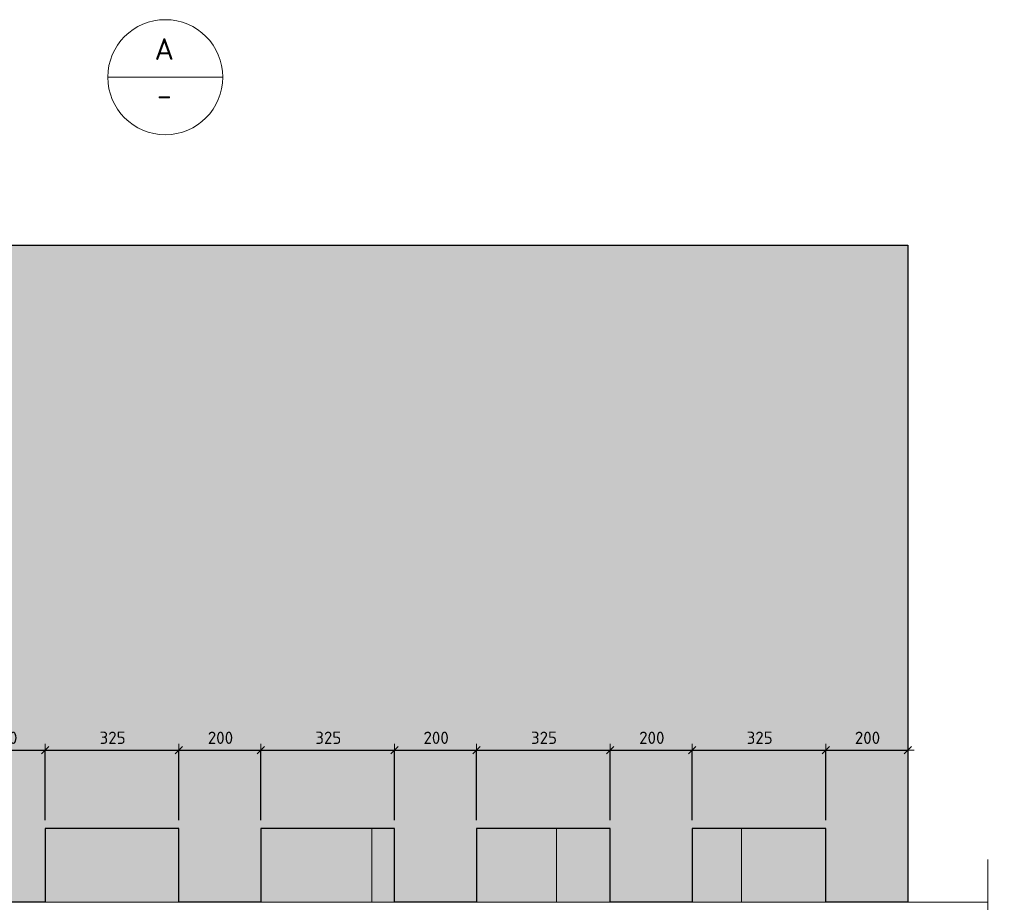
# Model space of a CAD drawing. Header units: metres. Extents: x -38 to 93, y -15 to 21.
# Tile 37 of 152: x 74.74 to 77.14, y -5.85 to -3.7. Entities that reach past the tile are written whole.
import ezdxf

# ---------------------------------------------------------------- set-up
doc = ezdxf.new("R2010")
doc.units = ezdxf.units.M
doc.header["$PDMODE"] = 65
for name, color, linetype, lineweight in [('XR$4$Общий слой (1)_1', 7, 'Continuous', 13), ('XR$4$Перекрытие (1)', 7, 'Continuous', 35), ('XR$4$Размерная линия (1)', 7, 'Continuous', 13), ('XR$6$Общий слой (1)_1', 7, 'Continuous', 13), ('XR$6$Перекрытие (1)', 7, 'Continuous', 35), ('XR$6$Размерная линия (1)', 7, 'Continuous', 13)]:
    doc.layers.add(name, color=color, linetype=linetype, lineweight=lineweight)
doc.styles.add('ISOCPEUR', font='txt')
doc.dimstyles.new('DIMSTYLE_16', dxfattribs={"dimtxt": 0.03, "dimasz": 0.03, "dimexe": 0, "dimexo": 0, "dimgap": 0.015, "dimtad": 2, "dimdec": 0, "dimlfac": 1000, "dimrnd": 5, "dimzin": 12, "dimdsep": 46, "dimtxsty": 'ISOCPEUR', "dimblk1": 'ALL_ML_STRICH', "dimblk2": 'ALL_ML_STRICH', "dimsah": 1, "dimcen": 0, "dimclrd": 7, "dimclre": 256, "dimclrt": 7, "dimadec": 0, "dimazin": 0, "dimtfac": 1, "dimtdec": 0, "dimtix": 1, "dimtmove": 2, "dimatfit": 3, "dimfxl": 0, "dimtzin": 0, "dimlwd": 0, "dimlwe": -3, "dimarcsym": 0})
pattern_1 = [(0, (0.45, 0.45), (0.225, 0.225), [0.225, -0.225]), (90, (0.45, 0.45), (-0.225, 0.225), [0.225, -0.225])]

# ---------------------------------------------------------------- blocks, each defined once
blk = doc.blocks.new('ЭЛЕМЕНТ_УЗОРА_8')
at = {"color": 7, "linetype": 'Continuous', "lineweight": 13, "transparency": 33554687}
blk.add_line((77.0996, -7.2854), (77.0996, -7.2854), dxfattribs=at)
for points in [[(77.1003, -5.7454), (77.1002, -6.1219), (77.1401, -6.1327), (77.0601, -6.1473), (77.1001, -6.1596), (77.1, -6.5154)], [(77.1, -6.5154), (77.0998, -6.8919), (77.1398, -6.9027), (77.0598, -6.9173), (77.0998, -6.9296), (77.0996, -7.2854)]]:
    blk.add_lwpolyline(points, dxfattribs=at)
blk = doc.blocks.new('ALL_ML_STRICH')
at = {"color": 0, "linetype": 'ByBlock', "lineweight": -2}
for p, q in [((-1, 0), (0.5, 0)), ((-0.3, -0.3), (0.3, 0.3)), ((0, -0.5), (0, 0.5))]:
    blk.add_line(p, q, dxfattribs=at)
blk = doc.blocks.new('*D213')
at = {"layer": 'DEFPOINTS', "color": 7, "linetype": 'Continuous', "lineweight": 13, "transparency": 33554687}
for p in [(74.6056, -5.4793), (74.6056, -5.6699), (74.8056, -5.6699)]:
    blk.add_point(p, dxfattribs=at)
at = {"layer": 'XR$4$Размерная линия (1)', "color": 9, "linetype": 'Continuous', "lineweight": -2, "true_color": 0xc7c7c7, "transparency": 33554687}
for p, q in [((74.6056, -5.6499), (74.6056, -5.4793)), ((74.8056, -5.6499), (74.8056, -5.4793))]:
    blk.add_line(p, q, dxfattribs=at)
at = {"layer": 'XR$4$Размерная линия (1)', "color": 7, "linetype": 'Continuous', "lineweight": -2, "transparency": 33554687}
blk.add_line((74.6056, -5.4793), (74.8056, -5.4793), dxfattribs=at)
at = {"layer": 'XR$4$Размерная линия (1)', "color": 7, "linetype": 'Continuous', "lineweight": 13, "transparency": 33554687, "xscale": 0.03, "yscale": 0.03, "zscale": 0.03, "rotation": 180}
blk.add_blockref('ALL_ML_STRICH', (74.6056, -5.4793), dxfattribs=at)
at = {"layer": 'XR$4$Размерная линия (1)', "color": 7, "linetype": 'Continuous', "lineweight": 13, "transparency": 33554687, "xscale": 0.03, "yscale": 0.03, "zscale": 0.03}
blk.add_blockref('ALL_ML_STRICH', (74.8056, -5.4793), dxfattribs=at)
at = {"layer": 'XR$4$Размерная линия (1)', "color": 7, "linetype": 'Continuous', "lineweight": 13, "transparency": 33554687, "insert": (74.7071, -5.4493), "char_height": 0.03, "width": 0.09, "attachment_point": 5, "style": 'ISOCPEUR'}
blk.add_mtext('\\A1;{200}', dxfattribs=at)
blk = doc.blocks.new('*D214')
at = {"layer": 'DEFPOINTS', "color": 7, "linetype": 'Continuous', "lineweight": 13, "transparency": 33554687}
for p in [(74.8056, -5.4793), (74.8056, -5.6699), (75.1306, -5.6699)]:
    blk.add_point(p, dxfattribs=at)
at = {"layer": 'XR$4$Размерная линия (1)', "color": 9, "linetype": 'Continuous', "lineweight": -2, "true_color": 0xc7c7c7, "transparency": 33554687}
for p, q in [((74.8056, -5.6499), (74.8056, -5.4793)), ((75.1306, -5.6499), (75.1306, -5.4793))]:
    blk.add_line(p, q, dxfattribs=at)
at = {"layer": 'XR$4$Размерная линия (1)', "color": 7, "linetype": 'Continuous', "lineweight": -2, "transparency": 33554687}
blk.add_line((74.8056, -5.4793), (75.1306, -5.4793), dxfattribs=at)
at = {"layer": 'XR$4$Размерная линия (1)', "color": 7, "linetype": 'Continuous', "lineweight": 13, "transparency": 33554687, "xscale": 0.03, "yscale": 0.03, "zscale": 0.03, "rotation": 180}
blk.add_blockref('ALL_ML_STRICH', (74.8056, -5.4793), dxfattribs=at)
at = {"layer": 'XR$4$Размерная линия (1)', "color": 7, "linetype": 'Continuous', "lineweight": 13, "transparency": 33554687, "xscale": 0.03, "yscale": 0.03, "zscale": 0.03}
blk.add_blockref('ALL_ML_STRICH', (75.1306, -5.4793), dxfattribs=at)
at = {"layer": 'XR$4$Размерная линия (1)', "color": 7, "linetype": 'Continuous', "lineweight": 13, "transparency": 33554687, "insert": (74.9696, -5.4493), "char_height": 0.03, "width": 0.09, "attachment_point": 5, "style": 'ISOCPEUR'}
blk.add_mtext('\\A1;{325}', dxfattribs=at)
blk = doc.blocks.new('*D215')
at = {"layer": 'DEFPOINTS', "color": 7, "linetype": 'Continuous', "lineweight": 13, "transparency": 33554687}
for p in [(75.1306, -5.4793), (75.1306, -5.6699), (75.3306, -5.6699)]:
    blk.add_point(p, dxfattribs=at)
at = {"layer": 'XR$4$Размерная линия (1)', "color": 9, "linetype": 'Continuous', "lineweight": -2, "true_color": 0xc7c7c7, "transparency": 33554687}
for p, q in [((75.1306, -5.6499), (75.1306, -5.4793)), ((75.3306, -5.6499), (75.3306, -5.4793))]:
    blk.add_line(p, q, dxfattribs=at)
at = {"layer": 'XR$4$Размерная линия (1)', "color": 7, "linetype": 'Continuous', "lineweight": -2, "transparency": 33554687}
blk.add_line((75.1306, -5.4793), (75.3306, -5.4793), dxfattribs=at)
at = {"layer": 'XR$4$Размерная линия (1)', "color": 7, "linetype": 'Continuous', "lineweight": 13, "transparency": 33554687, "xscale": 0.03, "yscale": 0.03, "zscale": 0.03, "rotation": 180}
blk.add_blockref('ALL_ML_STRICH', (75.1306, -5.4793), dxfattribs=at)
at = {"layer": 'XR$4$Размерная линия (1)', "color": 7, "linetype": 'Continuous', "lineweight": 13, "transparency": 33554687, "xscale": 0.03, "yscale": 0.03, "zscale": 0.03}
blk.add_blockref('ALL_ML_STRICH', (75.3306, -5.4793), dxfattribs=at)
at = {"layer": 'XR$4$Размерная линия (1)', "color": 7, "linetype": 'Continuous', "lineweight": 13, "transparency": 33554687, "insert": (75.2321, -5.4493), "char_height": 0.03, "width": 0.09, "attachment_point": 5, "style": 'ISOCPEUR'}
blk.add_mtext('\\A1;{200}', dxfattribs=at)
blk = doc.blocks.new('*D216')
at = {"layer": 'DEFPOINTS', "color": 7, "linetype": 'Continuous', "lineweight": 13, "transparency": 33554687}
for p in [(75.3306, -5.4793), (75.3306, -5.6699), (75.6556, -5.6699)]:
    blk.add_point(p, dxfattribs=at)
at = {"layer": 'XR$4$Размерная линия (1)', "color": 9, "linetype": 'Continuous', "lineweight": -2, "true_color": 0xc7c7c7, "transparency": 33554687}
for p, q in [((75.3306, -5.6499), (75.3306, -5.4793)), ((75.6556, -5.6499), (75.6556, -5.4793))]:
    blk.add_line(p, q, dxfattribs=at)
at = {"layer": 'XR$4$Размерная линия (1)', "color": 7, "linetype": 'Continuous', "lineweight": -2, "transparency": 33554687}
blk.add_line((75.3306, -5.4793), (75.6556, -5.4793), dxfattribs=at)
at = {"layer": 'XR$4$Размерная линия (1)', "color": 7, "linetype": 'Continuous', "lineweight": 13, "transparency": 33554687, "xscale": 0.03, "yscale": 0.03, "zscale": 0.03, "rotation": 180}
blk.add_blockref('ALL_ML_STRICH', (75.3306, -5.4793), dxfattribs=at)
at = {"layer": 'XR$4$Размерная линия (1)', "color": 7, "linetype": 'Continuous', "lineweight": 13, "transparency": 33554687, "xscale": 0.03, "yscale": 0.03, "zscale": 0.03}
blk.add_blockref('ALL_ML_STRICH', (75.6556, -5.4793), dxfattribs=at)
at = {"layer": 'XR$4$Размерная линия (1)', "color": 7, "linetype": 'Continuous', "lineweight": 13, "transparency": 33554687, "insert": (75.4946, -5.4493), "char_height": 0.03, "width": 0.09, "attachment_point": 5, "style": 'ISOCPEUR'}
blk.add_mtext('\\A1;{325}', dxfattribs=at)
blk = doc.blocks.new('*D217')
at = {"layer": 'DEFPOINTS', "color": 7, "linetype": 'Continuous', "lineweight": 13, "transparency": 33554687}
for p in [(75.6556, -5.4793), (75.6556, -5.6699), (75.8556, -5.6699)]:
    blk.add_point(p, dxfattribs=at)
at = {"layer": 'XR$4$Размерная линия (1)', "color": 9, "linetype": 'Continuous', "lineweight": -2, "true_color": 0xc7c7c7, "transparency": 33554687}
for p, q in [((75.6556, -5.6499), (75.6556, -5.4793)), ((75.8556, -5.6499), (75.8556, -5.4793))]:
    blk.add_line(p, q, dxfattribs=at)
at = {"layer": 'XR$4$Размерная линия (1)', "color": 7, "linetype": 'Continuous', "lineweight": -2, "transparency": 33554687}
blk.add_line((75.6556, -5.4793), (75.8556, -5.4793), dxfattribs=at)
at = {"layer": 'XR$4$Размерная линия (1)', "color": 7, "linetype": 'Continuous', "lineweight": 13, "transparency": 33554687, "xscale": 0.03, "yscale": 0.03, "zscale": 0.03, "rotation": 180}
blk.add_blockref('ALL_ML_STRICH', (75.6556, -5.4793), dxfattribs=at)
at = {"layer": 'XR$4$Размерная линия (1)', "color": 7, "linetype": 'Continuous', "lineweight": 13, "transparency": 33554687, "xscale": 0.03, "yscale": 0.03, "zscale": 0.03}
blk.add_blockref('ALL_ML_STRICH', (75.8556, -5.4793), dxfattribs=at)
at = {"layer": 'XR$4$Размерная линия (1)', "color": 7, "linetype": 'Continuous', "lineweight": 13, "transparency": 33554687, "insert": (75.7571, -5.4493), "char_height": 0.03, "width": 0.09, "attachment_point": 5, "style": 'ISOCPEUR'}
blk.add_mtext('\\A1;{200}', dxfattribs=at)
blk = doc.blocks.new('*D218')
at = {"layer": 'DEFPOINTS', "color": 7, "linetype": 'Continuous', "lineweight": 13, "transparency": 33554687}
for p in [(75.8556, -5.4793), (75.8556, -5.6699), (76.1806, -5.6699)]:
    blk.add_point(p, dxfattribs=at)
at = {"layer": 'XR$4$Размерная линия (1)', "color": 9, "linetype": 'Continuous', "lineweight": -2, "true_color": 0xc7c7c7, "transparency": 33554687}
for p, q in [((75.8556, -5.6499), (75.8556, -5.4793)), ((76.1806, -5.6499), (76.1806, -5.4793))]:
    blk.add_line(p, q, dxfattribs=at)
at = {"layer": 'XR$4$Размерная линия (1)', "color": 7, "linetype": 'Continuous', "lineweight": -2, "transparency": 33554687}
blk.add_line((75.8556, -5.4793), (76.1806, -5.4793), dxfattribs=at)
at = {"layer": 'XR$4$Размерная линия (1)', "color": 7, "linetype": 'Continuous', "lineweight": 13, "transparency": 33554687, "xscale": 0.03, "yscale": 0.03, "zscale": 0.03, "rotation": 180}
blk.add_blockref('ALL_ML_STRICH', (75.8556, -5.4793), dxfattribs=at)
at = {"layer": 'XR$4$Размерная линия (1)', "color": 7, "linetype": 'Continuous', "lineweight": 13, "transparency": 33554687, "xscale": 0.03, "yscale": 0.03, "zscale": 0.03}
blk.add_blockref('ALL_ML_STRICH', (76.1806, -5.4793), dxfattribs=at)
at = {"layer": 'XR$4$Размерная линия (1)', "color": 7, "linetype": 'Continuous', "lineweight": 13, "transparency": 33554687, "insert": (76.0196, -5.4493), "char_height": 0.03, "width": 0.09, "attachment_point": 5, "style": 'ISOCPEUR'}
blk.add_mtext('\\A1;{325}', dxfattribs=at)
blk = doc.blocks.new('*D219')
at = {"layer": 'DEFPOINTS', "color": 7, "linetype": 'Continuous', "lineweight": 13, "transparency": 33554687}
for p in [(76.1806, -5.4793), (76.1806, -5.6699), (76.3806, -5.6699)]:
    blk.add_point(p, dxfattribs=at)
at = {"layer": 'XR$4$Размерная линия (1)', "color": 9, "linetype": 'Continuous', "lineweight": -2, "true_color": 0xc7c7c7, "transparency": 33554687}
for p, q in [((76.1806, -5.6499), (76.1806, -5.4793)), ((76.3806, -5.6499), (76.3806, -5.4793))]:
    blk.add_line(p, q, dxfattribs=at)
at = {"layer": 'XR$4$Размерная линия (1)', "color": 7, "linetype": 'Continuous', "lineweight": -2, "transparency": 33554687}
blk.add_line((76.1806, -5.4793), (76.3806, -5.4793), dxfattribs=at)
at = {"layer": 'XR$4$Размерная линия (1)', "color": 7, "linetype": 'Continuous', "lineweight": 13, "transparency": 33554687, "xscale": 0.03, "yscale": 0.03, "zscale": 0.03, "rotation": 180}
blk.add_blockref('ALL_ML_STRICH', (76.1806, -5.4793), dxfattribs=at)
at = {"layer": 'XR$4$Размерная линия (1)', "color": 7, "linetype": 'Continuous', "lineweight": 13, "transparency": 33554687, "xscale": 0.03, "yscale": 0.03, "zscale": 0.03}
blk.add_blockref('ALL_ML_STRICH', (76.3806, -5.4793), dxfattribs=at)
at = {"layer": 'XR$4$Размерная линия (1)', "color": 7, "linetype": 'Continuous', "lineweight": 13, "transparency": 33554687, "insert": (76.2821, -5.4493), "char_height": 0.03, "width": 0.09, "attachment_point": 5, "style": 'ISOCPEUR'}
blk.add_mtext('\\A1;{200}', dxfattribs=at)
blk = doc.blocks.new('*D220')
at = {"layer": 'DEFPOINTS', "color": 7, "linetype": 'Continuous', "lineweight": 13, "transparency": 33554687}
for p in [(76.3806, -5.4793), (76.3806, -5.6699), (76.7056, -5.6699)]:
    blk.add_point(p, dxfattribs=at)
at = {"layer": 'XR$4$Размерная линия (1)', "color": 9, "linetype": 'Continuous', "lineweight": -2, "true_color": 0xc7c7c7, "transparency": 33554687}
for p, q in [((76.3806, -5.6499), (76.3806, -5.4793)), ((76.7056, -5.6499), (76.7056, -5.4793))]:
    blk.add_line(p, q, dxfattribs=at)
at = {"layer": 'XR$4$Размерная линия (1)', "color": 7, "linetype": 'Continuous', "lineweight": -2, "transparency": 33554687}
blk.add_line((76.3806, -5.4793), (76.7056, -5.4793), dxfattribs=at)
at = {"layer": 'XR$4$Размерная линия (1)', "color": 7, "linetype": 'Continuous', "lineweight": 13, "transparency": 33554687, "xscale": 0.03, "yscale": 0.03, "zscale": 0.03, "rotation": 180}
blk.add_blockref('ALL_ML_STRICH', (76.3806, -5.4793), dxfattribs=at)
at = {"layer": 'XR$4$Размерная линия (1)', "color": 7, "linetype": 'Continuous', "lineweight": 13, "transparency": 33554687, "xscale": 0.03, "yscale": 0.03, "zscale": 0.03}
blk.add_blockref('ALL_ML_STRICH', (76.7056, -5.4793), dxfattribs=at)
at = {"layer": 'XR$4$Размерная линия (1)', "color": 7, "linetype": 'Continuous', "lineweight": 13, "transparency": 33554687, "insert": (76.5446, -5.4493), "char_height": 0.03, "width": 0.09, "attachment_point": 5, "style": 'ISOCPEUR'}
blk.add_mtext('\\A1;{325}', dxfattribs=at)
blk = doc.blocks.new('*D221')
at = {"layer": 'DEFPOINTS', "color": 7, "linetype": 'Continuous', "lineweight": 13, "transparency": 33554687}
for p in [(76.9056, -5.4156), (76.7056, -5.4793), (76.7056, -5.6699)]:
    blk.add_point(p, dxfattribs=at)
at = {"layer": 'XR$4$Размерная линия (1)', "color": 9, "linetype": 'Continuous', "lineweight": -2, "true_color": 0xc7c7c7, "transparency": 33554687}
for p, q in [((76.9056, -5.3956), (76.9056, -5.4793)), ((76.7056, -5.6499), (76.7056, -5.4793))]:
    blk.add_line(p, q, dxfattribs=at)
at = {"layer": 'XR$4$Размерная линия (1)', "color": 7, "linetype": 'Continuous', "lineweight": -2, "transparency": 33554687}
blk.add_line((76.7056, -5.4793), (76.9056, -5.4793), dxfattribs=at)
at = {"layer": 'XR$4$Размерная линия (1)', "color": 7, "linetype": 'Continuous', "lineweight": 13, "transparency": 33554687, "xscale": 0.03, "yscale": 0.03, "zscale": 0.03, "rotation": 180}
blk.add_blockref('ALL_ML_STRICH', (76.7056, -5.4793), dxfattribs=at)
at = {"layer": 'XR$4$Размерная линия (1)', "color": 7, "linetype": 'Continuous', "lineweight": 13, "transparency": 33554687, "xscale": 0.03, "yscale": 0.03, "zscale": 0.03}
blk.add_blockref('ALL_ML_STRICH', (76.9056, -5.4793), dxfattribs=at)
at = {"layer": 'XR$4$Размерная линия (1)', "color": 7, "linetype": 'Continuous', "lineweight": 13, "transparency": 33554687, "insert": (76.8071, -5.4493), "char_height": 0.03, "width": 0.09, "attachment_point": 5, "style": 'ISOCPEUR'}
blk.add_mtext('\\A1;{200}', dxfattribs=at)
blk = doc.blocks.new('ЭЛЕМЕНТ_УЗОРА_29')
at = {"color": 7, "linetype": 'Continuous', "lineweight": 13, "transparency": 33554687}
blk.add_line((77.0996, -7.2854), (77.0996, -7.2854), dxfattribs=at)
for points in [[(77.1003, -5.7454), (77.1002, -6.1219), (77.1401, -6.1327), (77.0601, -6.1473), (77.1001, -6.1596), (77.1, -6.5154)], [(77.1, -6.5154), (77.0998, -6.8919), (77.1398, -6.9027), (77.0598, -6.9173), (77.0998, -6.9296), (77.0996, -7.2854)]]:
    blk.add_lwpolyline(points, dxfattribs=at)
blk = doc.blocks.new('*D805')
at = {"layer": 'DEFPOINTS', "color": 7, "linetype": 'Continuous', "lineweight": 13, "transparency": 33554687}
for p in [(74.6056, -5.4793), (74.6056, -5.6699), (74.8056, -5.6699)]:
    blk.add_point(p, dxfattribs=at)
at = {"layer": 'XR$6$Размерная линия (1)', "color": 9, "linetype": 'Continuous', "lineweight": -2, "true_color": 0xc7c7c7, "transparency": 33554687}
for p, q in [((74.6056, -5.6499), (74.6056, -5.4793)), ((74.8056, -5.6499), (74.8056, -5.4793))]:
    blk.add_line(p, q, dxfattribs=at)
at = {"layer": 'XR$6$Размерная линия (1)', "color": 7, "linetype": 'Continuous', "lineweight": -2, "transparency": 33554687}
blk.add_line((74.6056, -5.4793), (74.8056, -5.4793), dxfattribs=at)
at = {"layer": 'XR$6$Размерная линия (1)', "color": 7, "linetype": 'Continuous', "lineweight": 13, "transparency": 33554687, "xscale": 0.03, "yscale": 0.03, "zscale": 0.03, "rotation": 180}
blk.add_blockref('ALL_ML_STRICH', (74.6056, -5.4793), dxfattribs=at)
at = {"layer": 'XR$6$Размерная линия (1)', "color": 7, "linetype": 'Continuous', "lineweight": 13, "transparency": 33554687, "xscale": 0.03, "yscale": 0.03, "zscale": 0.03}
blk.add_blockref('ALL_ML_STRICH', (74.8056, -5.4793), dxfattribs=at)
at = {"layer": 'XR$6$Размерная линия (1)', "color": 7, "linetype": 'Continuous', "lineweight": 13, "transparency": 33554687, "insert": (74.7071, -5.4493), "char_height": 0.03, "width": 0.09, "attachment_point": 5, "style": 'ISOCPEUR'}
blk.add_mtext('\\A1;{200}', dxfattribs=at)
blk = doc.blocks.new('*D806')
at = {"layer": 'DEFPOINTS', "color": 7, "linetype": 'Continuous', "lineweight": 13, "transparency": 33554687}
for p in [(74.8056, -5.4793), (74.8056, -5.6699), (75.1306, -5.6699)]:
    blk.add_point(p, dxfattribs=at)
at = {"layer": 'XR$6$Размерная линия (1)', "color": 9, "linetype": 'Continuous', "lineweight": -2, "true_color": 0xc7c7c7, "transparency": 33554687}
for p, q in [((74.8056, -5.6499), (74.8056, -5.4793)), ((75.1306, -5.6499), (75.1306, -5.4793))]:
    blk.add_line(p, q, dxfattribs=at)
at = {"layer": 'XR$6$Размерная линия (1)', "color": 7, "linetype": 'Continuous', "lineweight": -2, "transparency": 33554687}
blk.add_line((74.8056, -5.4793), (75.1306, -5.4793), dxfattribs=at)
at = {"layer": 'XR$6$Размерная линия (1)', "color": 7, "linetype": 'Continuous', "lineweight": 13, "transparency": 33554687, "xscale": 0.03, "yscale": 0.03, "zscale": 0.03, "rotation": 180}
blk.add_blockref('ALL_ML_STRICH', (74.8056, -5.4793), dxfattribs=at)
at = {"layer": 'XR$6$Размерная линия (1)', "color": 7, "linetype": 'Continuous', "lineweight": 13, "transparency": 33554687, "xscale": 0.03, "yscale": 0.03, "zscale": 0.03}
blk.add_blockref('ALL_ML_STRICH', (75.1306, -5.4793), dxfattribs=at)
at = {"layer": 'XR$6$Размерная линия (1)', "color": 7, "linetype": 'Continuous', "lineweight": 13, "transparency": 33554687, "insert": (74.9696, -5.4493), "char_height": 0.03, "width": 0.09, "attachment_point": 5, "style": 'ISOCPEUR'}
blk.add_mtext('\\A1;{325}', dxfattribs=at)
blk = doc.blocks.new('*D807')
at = {"layer": 'DEFPOINTS', "color": 7, "linetype": 'Continuous', "lineweight": 13, "transparency": 33554687}
for p in [(75.1306, -5.4793), (75.1306, -5.6699), (75.3306, -5.6699)]:
    blk.add_point(p, dxfattribs=at)
at = {"layer": 'XR$6$Размерная линия (1)', "color": 9, "linetype": 'Continuous', "lineweight": -2, "true_color": 0xc7c7c7, "transparency": 33554687}
for p, q in [((75.1306, -5.6499), (75.1306, -5.4793)), ((75.3306, -5.6499), (75.3306, -5.4793))]:
    blk.add_line(p, q, dxfattribs=at)
at = {"layer": 'XR$6$Размерная линия (1)', "color": 7, "linetype": 'Continuous', "lineweight": -2, "transparency": 33554687}
blk.add_line((75.1306, -5.4793), (75.3306, -5.4793), dxfattribs=at)
at = {"layer": 'XR$6$Размерная линия (1)', "color": 7, "linetype": 'Continuous', "lineweight": 13, "transparency": 33554687, "xscale": 0.03, "yscale": 0.03, "zscale": 0.03, "rotation": 180}
blk.add_blockref('ALL_ML_STRICH', (75.1306, -5.4793), dxfattribs=at)
at = {"layer": 'XR$6$Размерная линия (1)', "color": 7, "linetype": 'Continuous', "lineweight": 13, "transparency": 33554687, "xscale": 0.03, "yscale": 0.03, "zscale": 0.03}
blk.add_blockref('ALL_ML_STRICH', (75.3306, -5.4793), dxfattribs=at)
at = {"layer": 'XR$6$Размерная линия (1)', "color": 7, "linetype": 'Continuous', "lineweight": 13, "transparency": 33554687, "insert": (75.2321, -5.4493), "char_height": 0.03, "width": 0.09, "attachment_point": 5, "style": 'ISOCPEUR'}
blk.add_mtext('\\A1;{200}', dxfattribs=at)
blk = doc.blocks.new('*D808')
at = {"layer": 'DEFPOINTS', "color": 7, "linetype": 'Continuous', "lineweight": 13, "transparency": 33554687}
for p in [(75.3306, -5.4793), (75.3306, -5.6699), (75.6556, -5.6699)]:
    blk.add_point(p, dxfattribs=at)
at = {"layer": 'XR$6$Размерная линия (1)', "color": 9, "linetype": 'Continuous', "lineweight": -2, "true_color": 0xc7c7c7, "transparency": 33554687}
for p, q in [((75.3306, -5.6499), (75.3306, -5.4793)), ((75.6556, -5.6499), (75.6556, -5.4793))]:
    blk.add_line(p, q, dxfattribs=at)
at = {"layer": 'XR$6$Размерная линия (1)', "color": 7, "linetype": 'Continuous', "lineweight": -2, "transparency": 33554687}
blk.add_line((75.3306, -5.4793), (75.6556, -5.4793), dxfattribs=at)
at = {"layer": 'XR$6$Размерная линия (1)', "color": 7, "linetype": 'Continuous', "lineweight": 13, "transparency": 33554687, "xscale": 0.03, "yscale": 0.03, "zscale": 0.03, "rotation": 180}
blk.add_blockref('ALL_ML_STRICH', (75.3306, -5.4793), dxfattribs=at)
at = {"layer": 'XR$6$Размерная линия (1)', "color": 7, "linetype": 'Continuous', "lineweight": 13, "transparency": 33554687, "xscale": 0.03, "yscale": 0.03, "zscale": 0.03}
blk.add_blockref('ALL_ML_STRICH', (75.6556, -5.4793), dxfattribs=at)
at = {"layer": 'XR$6$Размерная линия (1)', "color": 7, "linetype": 'Continuous', "lineweight": 13, "transparency": 33554687, "insert": (75.4946, -5.4493), "char_height": 0.03, "width": 0.09, "attachment_point": 5, "style": 'ISOCPEUR'}
blk.add_mtext('\\A1;{325}', dxfattribs=at)
blk = doc.blocks.new('*D809')
at = {"layer": 'DEFPOINTS', "color": 7, "linetype": 'Continuous', "lineweight": 13, "transparency": 33554687}
for p in [(75.6556, -5.4793), (75.6556, -5.6699), (75.8556, -5.6699)]:
    blk.add_point(p, dxfattribs=at)
at = {"layer": 'XR$6$Размерная линия (1)', "color": 9, "linetype": 'Continuous', "lineweight": -2, "true_color": 0xc7c7c7, "transparency": 33554687}
for p, q in [((75.6556, -5.6499), (75.6556, -5.4793)), ((75.8556, -5.6499), (75.8556, -5.4793))]:
    blk.add_line(p, q, dxfattribs=at)
at = {"layer": 'XR$6$Размерная линия (1)', "color": 7, "linetype": 'Continuous', "lineweight": -2, "transparency": 33554687}
blk.add_line((75.6556, -5.4793), (75.8556, -5.4793), dxfattribs=at)
at = {"layer": 'XR$6$Размерная линия (1)', "color": 7, "linetype": 'Continuous', "lineweight": 13, "transparency": 33554687, "xscale": 0.03, "yscale": 0.03, "zscale": 0.03, "rotation": 180}
blk.add_blockref('ALL_ML_STRICH', (75.6556, -5.4793), dxfattribs=at)
at = {"layer": 'XR$6$Размерная линия (1)', "color": 7, "linetype": 'Continuous', "lineweight": 13, "transparency": 33554687, "xscale": 0.03, "yscale": 0.03, "zscale": 0.03}
blk.add_blockref('ALL_ML_STRICH', (75.8556, -5.4793), dxfattribs=at)
at = {"layer": 'XR$6$Размерная линия (1)', "color": 7, "linetype": 'Continuous', "lineweight": 13, "transparency": 33554687, "insert": (75.7571, -5.4493), "char_height": 0.03, "width": 0.09, "attachment_point": 5, "style": 'ISOCPEUR'}
blk.add_mtext('\\A1;{200}', dxfattribs=at)
blk = doc.blocks.new('*D810')
at = {"layer": 'DEFPOINTS', "color": 7, "linetype": 'Continuous', "lineweight": 13, "transparency": 33554687}
for p in [(75.8556, -5.4793), (75.8556, -5.6699), (76.1806, -5.6699)]:
    blk.add_point(p, dxfattribs=at)
at = {"layer": 'XR$6$Размерная линия (1)', "color": 9, "linetype": 'Continuous', "lineweight": -2, "true_color": 0xc7c7c7, "transparency": 33554687}
for p, q in [((75.8556, -5.6499), (75.8556, -5.4793)), ((76.1806, -5.6499), (76.1806, -5.4793))]:
    blk.add_line(p, q, dxfattribs=at)
at = {"layer": 'XR$6$Размерная линия (1)', "color": 7, "linetype": 'Continuous', "lineweight": -2, "transparency": 33554687}
blk.add_line((75.8556, -5.4793), (76.1806, -5.4793), dxfattribs=at)
at = {"layer": 'XR$6$Размерная линия (1)', "color": 7, "linetype": 'Continuous', "lineweight": 13, "transparency": 33554687, "xscale": 0.03, "yscale": 0.03, "zscale": 0.03, "rotation": 180}
blk.add_blockref('ALL_ML_STRICH', (75.8556, -5.4793), dxfattribs=at)
at = {"layer": 'XR$6$Размерная линия (1)', "color": 7, "linetype": 'Continuous', "lineweight": 13, "transparency": 33554687, "xscale": 0.03, "yscale": 0.03, "zscale": 0.03}
blk.add_blockref('ALL_ML_STRICH', (76.1806, -5.4793), dxfattribs=at)
at = {"layer": 'XR$6$Размерная линия (1)', "color": 7, "linetype": 'Continuous', "lineweight": 13, "transparency": 33554687, "insert": (76.0196, -5.4493), "char_height": 0.03, "width": 0.09, "attachment_point": 5, "style": 'ISOCPEUR'}
blk.add_mtext('\\A1;{325}', dxfattribs=at)
blk = doc.blocks.new('*D811')
at = {"layer": 'DEFPOINTS', "color": 7, "linetype": 'Continuous', "lineweight": 13, "transparency": 33554687}
for p in [(76.1806, -5.4793), (76.1806, -5.6699), (76.3806, -5.6699)]:
    blk.add_point(p, dxfattribs=at)
at = {"layer": 'XR$6$Размерная линия (1)', "color": 9, "linetype": 'Continuous', "lineweight": -2, "true_color": 0xc7c7c7, "transparency": 33554687}
for p, q in [((76.1806, -5.6499), (76.1806, -5.4793)), ((76.3806, -5.6499), (76.3806, -5.4793))]:
    blk.add_line(p, q, dxfattribs=at)
at = {"layer": 'XR$6$Размерная линия (1)', "color": 7, "linetype": 'Continuous', "lineweight": -2, "transparency": 33554687}
blk.add_line((76.1806, -5.4793), (76.3806, -5.4793), dxfattribs=at)
at = {"layer": 'XR$6$Размерная линия (1)', "color": 7, "linetype": 'Continuous', "lineweight": 13, "transparency": 33554687, "xscale": 0.03, "yscale": 0.03, "zscale": 0.03, "rotation": 180}
blk.add_blockref('ALL_ML_STRICH', (76.1806, -5.4793), dxfattribs=at)
at = {"layer": 'XR$6$Размерная линия (1)', "color": 7, "linetype": 'Continuous', "lineweight": 13, "transparency": 33554687, "xscale": 0.03, "yscale": 0.03, "zscale": 0.03}
blk.add_blockref('ALL_ML_STRICH', (76.3806, -5.4793), dxfattribs=at)
at = {"layer": 'XR$6$Размерная линия (1)', "color": 7, "linetype": 'Continuous', "lineweight": 13, "transparency": 33554687, "insert": (76.2821, -5.4493), "char_height": 0.03, "width": 0.09, "attachment_point": 5, "style": 'ISOCPEUR'}
blk.add_mtext('\\A1;{200}', dxfattribs=at)
blk = doc.blocks.new('*D812')
at = {"layer": 'DEFPOINTS', "color": 7, "linetype": 'Continuous', "lineweight": 13, "transparency": 33554687}
for p in [(76.3806, -5.4793), (76.3806, -5.6699), (76.7056, -5.6699)]:
    blk.add_point(p, dxfattribs=at)
at = {"layer": 'XR$6$Размерная линия (1)', "color": 9, "linetype": 'Continuous', "lineweight": -2, "true_color": 0xc7c7c7, "transparency": 33554687}
for p, q in [((76.3806, -5.6499), (76.3806, -5.4793)), ((76.7056, -5.6499), (76.7056, -5.4793))]:
    blk.add_line(p, q, dxfattribs=at)
at = {"layer": 'XR$6$Размерная линия (1)', "color": 7, "linetype": 'Continuous', "lineweight": -2, "transparency": 33554687}
blk.add_line((76.3806, -5.4793), (76.7056, -5.4793), dxfattribs=at)
at = {"layer": 'XR$6$Размерная линия (1)', "color": 7, "linetype": 'Continuous', "lineweight": 13, "transparency": 33554687, "xscale": 0.03, "yscale": 0.03, "zscale": 0.03, "rotation": 180}
blk.add_blockref('ALL_ML_STRICH', (76.3806, -5.4793), dxfattribs=at)
at = {"layer": 'XR$6$Размерная линия (1)', "color": 7, "linetype": 'Continuous', "lineweight": 13, "transparency": 33554687, "xscale": 0.03, "yscale": 0.03, "zscale": 0.03}
blk.add_blockref('ALL_ML_STRICH', (76.7056, -5.4793), dxfattribs=at)
at = {"layer": 'XR$6$Размерная линия (1)', "color": 7, "linetype": 'Continuous', "lineweight": 13, "transparency": 33554687, "insert": (76.5446, -5.4493), "char_height": 0.03, "width": 0.09, "attachment_point": 5, "style": 'ISOCPEUR'}
blk.add_mtext('\\A1;{325}', dxfattribs=at)
blk = doc.blocks.new('*D813')
at = {"layer": 'DEFPOINTS', "color": 7, "linetype": 'Continuous', "lineweight": 13, "transparency": 33554687}
for p in [(76.9056, -5.4156), (76.7056, -5.4793), (76.7056, -5.6699)]:
    blk.add_point(p, dxfattribs=at)
at = {"layer": 'XR$6$Размерная линия (1)', "color": 9, "linetype": 'Continuous', "lineweight": -2, "true_color": 0xc7c7c7, "transparency": 33554687}
for p, q in [((76.9056, -5.3956), (76.9056, -5.4793)), ((76.7056, -5.6499), (76.7056, -5.4793))]:
    blk.add_line(p, q, dxfattribs=at)
at = {"layer": 'XR$6$Размерная линия (1)', "color": 7, "linetype": 'Continuous', "lineweight": -2, "transparency": 33554687}
blk.add_line((76.7056, -5.4793), (76.9056, -5.4793), dxfattribs=at)
at = {"layer": 'XR$6$Размерная линия (1)', "color": 7, "linetype": 'Continuous', "lineweight": 13, "transparency": 33554687, "xscale": 0.03, "yscale": 0.03, "zscale": 0.03, "rotation": 180}
blk.add_blockref('ALL_ML_STRICH', (76.7056, -5.4793), dxfattribs=at)
at = {"layer": 'XR$6$Размерная линия (1)', "color": 7, "linetype": 'Continuous', "lineweight": 13, "transparency": 33554687, "xscale": 0.03, "yscale": 0.03, "zscale": 0.03}
blk.add_blockref('ALL_ML_STRICH', (76.9056, -5.4793), dxfattribs=at)
at = {"layer": 'XR$6$Размерная линия (1)', "color": 7, "linetype": 'Continuous', "lineweight": 13, "transparency": 33554687, "insert": (76.8071, -5.4493), "char_height": 0.03, "width": 0.09, "attachment_point": 5, "style": 'ISOCPEUR'}
blk.add_mtext('\\A1;{200}', dxfattribs=at)

msp = doc.modelspace()

# ---------------------------------------------------------------- hatches: boundary and pattern name
at = {"linetype": 'Continuous', "lineweight": 13, "true_color": 0xf1f1f1, "transparency": 33554687}
msp.add_hatch(color=7, dxfattribs=at).paths.add_polyline_path([(76.9056, -4.2499), (73.5556, -4.2499), (73.5556, -5.8499), (76.9056, -5.8499)])
msp.add_hatch(color=7, dxfattribs=at).paths.add_polyline_path([(76.9056, -4.2499), (73.5556, -4.2499), (73.5556, -5.8499), (76.9056, -5.8499)])
at = {"linetype": 'Continuous', "lineweight": 13, "transparency": 33554687}
h = msp.add_hatch(dxfattribs=at)
h.set_pattern_fill('____', scale=0.225, style=0, pattern_type=2)
h.set_pattern_definition(pattern_1)
h.paths.add_polyline_path([(75.1306, -5.6699), (74.8056, -5.6699), (74.8056, -5.8499), (75.1306, -5.8499)], flags=0)
h = msp.add_hatch(dxfattribs=at)
h.set_pattern_fill('____', scale=0.225, style=0, pattern_type=2)
h.set_pattern_definition(pattern_1)
h.paths.add_polyline_path([(75.1306, -5.6699), (74.8056, -5.6699), (74.8056, -5.8499), (75.1306, -5.8499)], flags=0)
h = msp.add_hatch(dxfattribs=at)
h.set_pattern_fill('____', scale=0.225, style=0, pattern_type=2)
h.set_pattern_definition(pattern_1)
h.paths.add_polyline_path([(75.6556, -5.6699), (75.3306, -5.6699), (75.3306, -5.8499), (75.6556, -5.8499)], flags=0)
h = msp.add_hatch(dxfattribs=at)
h.set_pattern_fill('____', scale=0.225, style=0, pattern_type=2)
h.set_pattern_definition(pattern_1)
h.paths.add_polyline_path([(75.6556, -5.6699), (75.3306, -5.6699), (75.3306, -5.8499), (75.6556, -5.8499)], flags=0)
h = msp.add_hatch(dxfattribs=at)
h.set_pattern_fill('____', scale=0.225, style=0, pattern_type=2)
h.set_pattern_definition(pattern_1)
h.paths.add_polyline_path([(76.1806, -5.6699), (75.8556, -5.6699), (75.8556, -5.8499), (76.1806, -5.8499)], flags=0)
h = msp.add_hatch(dxfattribs=at)
h.set_pattern_fill('____', scale=0.225, style=0, pattern_type=2)
h.set_pattern_definition(pattern_1)
h.paths.add_polyline_path([(76.1806, -5.6699), (75.8556, -5.6699), (75.8556, -5.8499), (76.1806, -5.8499)], flags=0)
h = msp.add_hatch(dxfattribs=at)
h.set_pattern_fill('____', scale=0.225, style=0, pattern_type=2)
h.set_pattern_definition(pattern_1)
h.paths.add_polyline_path([(76.7056, -5.6699), (76.3806, -5.6699), (76.3806, -5.8499), (76.7056, -5.8499)], flags=0)
h = msp.add_hatch(dxfattribs=at)
h.set_pattern_fill('____', scale=0.225, style=0, pattern_type=2)
h.set_pattern_definition(pattern_1)
h.paths.add_polyline_path([(76.7056, -5.6699), (76.3806, -5.6699), (76.3806, -5.8499), (76.7056, -5.8499)], flags=0)

# ---------------------------------------------------------------- linework, layer by layer
at = {"color": 7, "linetype": 'Continuous', "lineweight": 13, "transparency": 33554687}
for p, q in [((74.9579, -3.8407), (75.2379, -3.8407)), ((74.9579, -3.8407), (75.2379, -3.8407)), ((73.8406, -5.8499), (77.1003, -5.8499)), ((73.8406, -5.8499), (77.1003, -5.8499))]:
    msp.add_line(p, q, dxfattribs=at)
msp.add_circle((75.0979, -3.8407), 0.14, dxfattribs=at)
msp.add_circle((75.0979, -3.8407), 0.14, dxfattribs=at)
at = {"layer": 'XR$4$Общий слой (1)_1', "color": 7, "linetype": 'Continuous', "lineweight": 13, "transparency": 33554687}
msp.add_line((73.0556, -5.8499), (77.1003, -5.8499), dxfattribs=at)
at = {"layer": 'XR$4$Перекрытие (1)', "color": 7, "linetype": 'Continuous', "lineweight": 25, "transparency": 33554687}
for p, q in [((73.5556, -4.2499), (76.9056, -4.2499)), ((76.9056, -4.2499), (76.9056, -5.6699)), ((74.8056, -5.6699), (74.8056, -5.8499)), ((75.1306, -5.6699), (74.8056, -5.6699)), ((75.1306, -5.8499), (75.1306, -5.6699)), ((75.3306, -5.6699), (75.3306, -5.8499)), ((75.6556, -5.6699), (75.3306, -5.6699)), ((75.6556, -5.8499), (75.6556, -5.6699)), ((75.8556, -5.6699), (75.8556, -5.8499)), ((76.1806, -5.6699), (75.8556, -5.6699)), ((76.1806, -5.8499), (76.1806, -5.6699)), ((76.3806, -5.6699), (76.3806, -5.8499)), ((76.7056, -5.6699), (76.3806, -5.6699)), ((76.7056, -5.8499), (76.7056, -5.6699)), ((76.9056, -5.6699), (76.9056, -5.8499)), ((74.8056, -5.8499), (74.6056, -5.8499)), ((75.3306, -5.8499), (75.1306, -5.8499)), ((75.8556, -5.8499), (75.6556, -5.8499)), ((76.3806, -5.8499), (76.1806, -5.8499)), ((76.9056, -5.8499), (76.7056, -5.8499))]:
    msp.add_line(p, q, dxfattribs=at)
at = {"layer": 'XR$6$Общий слой (1)_1', "color": 7, "linetype": 'Continuous', "lineweight": 13, "transparency": 33554687}
msp.add_line((73.0556, -5.8499), (77.1003, -5.8499), dxfattribs=at)
at = {"layer": 'XR$6$Перекрытие (1)', "color": 7, "linetype": 'Continuous', "lineweight": 25, "transparency": 33554687}
for p, q in [((73.5556, -4.2499), (76.9056, -4.2499)), ((76.9056, -4.2499), (76.9056, -5.6699)), ((74.8056, -5.6699), (74.8056, -5.8499)), ((75.1306, -5.6699), (74.8056, -5.6699)), ((75.1306, -5.8499), (75.1306, -5.6699)), ((75.3306, -5.6699), (75.3306, -5.8499)), ((75.6556, -5.6699), (75.3306, -5.6699)), ((75.6556, -5.8499), (75.6556, -5.6699)), ((75.8556, -5.6699), (75.8556, -5.8499)), ((76.1806, -5.6699), (75.8556, -5.6699)), ((76.1806, -5.8499), (76.1806, -5.6699)), ((76.3806, -5.6699), (76.3806, -5.8499)), ((76.7056, -5.6699), (76.3806, -5.6699)), ((76.7056, -5.8499), (76.7056, -5.6699)), ((76.9056, -5.6699), (76.9056, -5.8499)), ((74.8056, -5.8499), (74.6056, -5.8499)), ((75.3306, -5.8499), (75.1306, -5.8499)), ((75.8556, -5.8499), (75.6556, -5.8499)), ((76.3806, -5.8499), (76.1806, -5.8499)), ((76.9056, -5.8499), (76.7056, -5.8499))]:
    msp.add_line(p, q, dxfattribs=at)

# ---------------------------------------------------------------- block references
at = {"color": 7, "linetype": 'Continuous', "lineweight": 13, "transparency": 33554687}
for name in ['ЭЛЕМЕНТ_УЗОРА_8', 'ЭЛЕМЕНТ_УЗОРА_29']:
    msp.add_blockref(name, (0, 0), dxfattribs=at)

# ---------------------------------------------------------------- texts
at = {"color": 7, "linetype": 'Continuous', "lineweight": 13, "transparency": 33554687, "char_height": 0.0525, "attachment_point": 5, "style": 'ISOCPEUR'}
for s, insert, width in [('\\A1;{\\fISOCPEUR|i0|b0;\\H0.052500;\\W1.000000;\\C7;А}\\P', (75.0954, -3.7724), 0.068727), ('\\A1;{\\fISOCPEUR|i0|b0;\\H0.052500;\\W1.000000;\\C7;А}\\P', (75.0954, -3.7724), 0.068727), ('\\A1;{\\fISOCPEUR|i0|b0;\\H0.052500;\\W1.000000;\\C7;-}\\P', (75.0954, -3.8844), 0.057167), ('\\A1;{\\fISOCPEUR|i0|b0;\\H0.052500;\\W1.000000;\\C7;-}\\P', (75.0954, -3.8844), 0.057167)]:
    msp.add_mtext(s, dxfattribs=dict(at, insert=insert, width=width))

# ---------------------------------------------------------------- dimensions: what is measured, and where the dimension line sits
at = {"layer": 'XR$4$Размерная линия (1)', "color": 7, "linetype": 'Continuous', "lineweight": 13, "transparency": 33554687}
for base, p1, p2, picture, middle in [((76.9056, -5.4793), (76.7056, -5.6499), (76.9056, -5.3956), '*D221', (76.8071, -5.4493)), ((74.8056, -5.4793), (74.6056, -5.6499), (74.8056, -5.6499), '*D213', (74.7071, -5.4493)), ((75.1306, -5.4793), (74.8056, -5.6499), (75.1306, -5.6499), '*D214', (74.9696, -5.4493)), ((75.3306, -5.4793), (75.1306, -5.6499), (75.3306, -5.6499), '*D215', (75.2321, -5.4493)), ((75.6556, -5.4793), (75.3306, -5.6499), (75.6556, -5.6499), '*D216', (75.4946, -5.4493)), ((75.8556, -5.4793), (75.6556, -5.6499), (75.8556, -5.6499), '*D217', (75.7571, -5.4493)), ((76.1806, -5.4793), (75.8556, -5.6499), (76.1806, -5.6499), '*D218', (76.0196, -5.4493)), ((76.3806, -5.4793), (76.1806, -5.6499), (76.3806, -5.6499), '*D219', (76.2821, -5.4493)), ((76.7056, -5.4793), (76.3806, -5.6499), (76.7056, -5.6499), '*D220', (76.5446, -5.4493))]:
    dim = msp.add_linear_dim(base=base, p1=p1, p2=p2, dimstyle='DIMSTYLE_16', override={"dimpost": '<>', "dimclrd": 7, "dimclre": 9, "dimclrt": 7, "dimlwd": 0, "dimlwe": 65533}, dxfattribs=at)
    dim.commit()
    dim.dimension.update_dxf_attribs({"geometry": picture, "text_midpoint": middle, "dimtype": 160})
at = {"layer": 'XR$6$Размерная линия (1)', "color": 7, "linetype": 'Continuous', "lineweight": 13, "transparency": 33554687}
for base, p1, p2, picture, middle in [((76.9056, -5.4793), (76.7056, -5.6499), (76.9056, -5.3956), '*D813', (76.8071, -5.4493)), ((74.8056, -5.4793), (74.6056, -5.6499), (74.8056, -5.6499), '*D805', (74.7071, -5.4493)), ((75.1306, -5.4793), (74.8056, -5.6499), (75.1306, -5.6499), '*D806', (74.9696, -5.4493)), ((75.3306, -5.4793), (75.1306, -5.6499), (75.3306, -5.6499), '*D807', (75.2321, -5.4493)), ((75.6556, -5.4793), (75.3306, -5.6499), (75.6556, -5.6499), '*D808', (75.4946, -5.4493)), ((75.8556, -5.4793), (75.6556, -5.6499), (75.8556, -5.6499), '*D809', (75.7571, -5.4493)), ((76.1806, -5.4793), (75.8556, -5.6499), (76.1806, -5.6499), '*D810', (76.0196, -5.4493)), ((76.3806, -5.4793), (76.1806, -5.6499), (76.3806, -5.6499), '*D811', (76.2821, -5.4493)), ((76.7056, -5.4793), (76.3806, -5.6499), (76.7056, -5.6499), '*D812', (76.5446, -5.4493))]:
    dim = msp.add_linear_dim(base=base, p1=p1, p2=p2, dimstyle='DIMSTYLE_16', override={"dimpost": '<>', "dimclrd": 7, "dimclre": 9, "dimclrt": 7, "dimlwd": 0, "dimlwe": 65533}, dxfattribs=at)
    dim.commit()
    dim.dimension.update_dxf_attribs({"geometry": picture, "text_midpoint": middle, "dimtype": 160})

doc.saveas('drawing.dxf')
